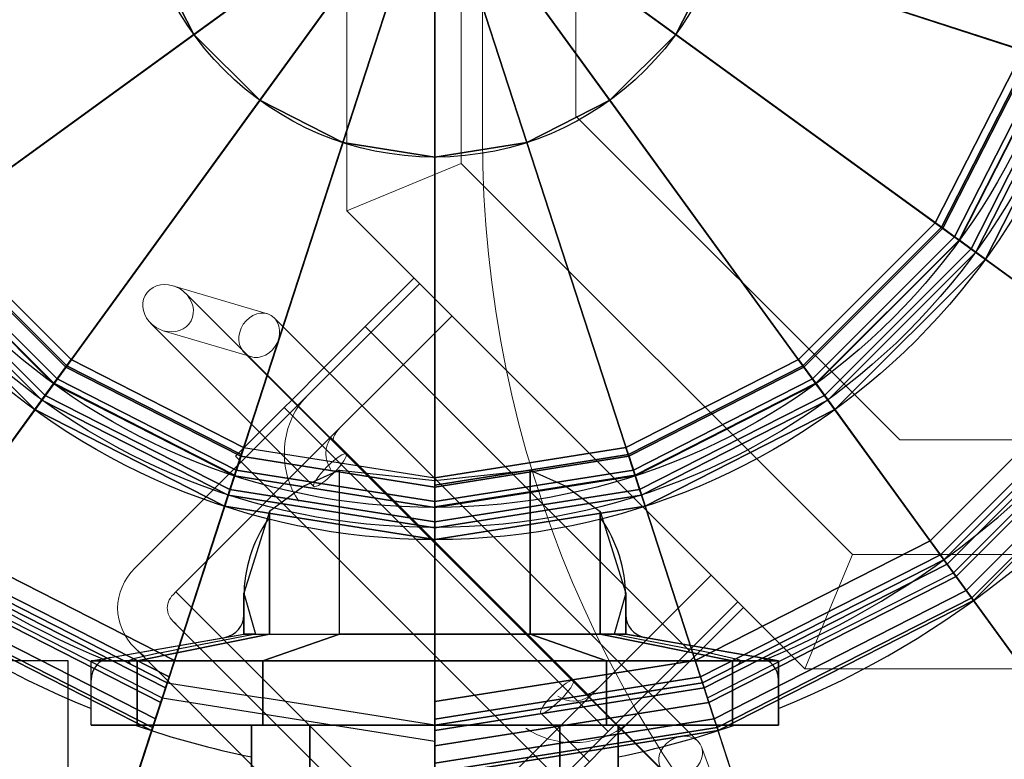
# Model space of a CAD drawing. Header units: millimetres. Extents: x -380244 to 257841, y -4400 to 11650.
# Tile 67 of 140: x 5560 to 5603, y 3853 to 3885. Entities that reach past the tile are written whole.
import ezdxf
from ezdxf import colors
from ezdxf.entities.mleader import LeaderData, LeaderLine
from ezdxf.math import Vec2, Vec3

# ---------------------------------------------------------------- set-up
doc = ezdxf.new("R2010")
doc.units = ezdxf.units.MM
for name, color, linetype in [('Equip2D', 250, 'Continuous'), ('Equip3D', 7, 'Continuous'), ('EquipAnnot', 5, 'Continuous'), ('Обмер', 6, 'Continuous'), ('Привязки Вент', 102, 'Continuous'), ('Привязки Электр', 1, 'Continuous'), ('Трапы', 54, 'Continuous')]:
    doc.layers.add(name, color=color, linetype=linetype)
doc.styles.add('GOST прямой', font='isocpeur.ttf', dxfattribs={"height": 2.5})
doc.styles.add('Выноски', font='isocpeur.ttf', dxfattribs={"height": 2.5})
doc.styles.add('Размеры', font='txt.shx', dxfattribs={"height": 2.5})
doc.dimstyles.new('Main', dxfattribs={"dimscale": 0, "dimtxt": 2.5, "dimasz": 1, "dimexe": 1.25, "dimexo": 0.625, "dimtad": 1, "dimdec": 1, "dimrnd": 0.5, "dimtxsty": 'Размеры', "dimblk": 'OBLIQUE', "dimcen": 2.5, "dimadec": 0, "dimazin": 0, "dimtfac": 1, "dimtdec": 1, "dimtmove": 1, "dimatfit": 2, "dimfxl": 1, "dimarcsym": 0})

# ---------------------------------------------------------------- blocks, each defined once
blk = doc.blocks.new('A$C63251f99')
at = {"color": 0, "linetype": 'Continuous', "lineweight": 0}
blk.add_line((550, -130), (150, -130), dxfattribs=at)
blk.add_arc((150, -180), 50, 90, 180, dxfattribs=at)
blk = doc.blocks.new('НСО1М-7_7Б')
at = {"layer": 'Equip2D'}
blk.add_blockref('A$C63251f99', (0, 0), dxfattribs=at)
at = {"layer": 'EquipAnnot', "style": 'GOST прямой', "flags": 1}
for tag, p in [('НАИМЕНОВАНИЕ', (0, 0)), ('РАЗМЕРЫ', (0, 0)), ('ОПИСАНИЕ', (0, -4.75)), ('ВЕС', (0, -4.75))]:
    blk.add_attdef(tag, p, '', height=2.5, dxfattribs=at)
at = {"layer": 'EquipAnnot', "style": 'GOST прямой'}
blk.add_attdef('НОМЕР', (339.657, -775.145), '', height=2.5, dxfattribs=at)
blk = doc.blocks.new('A$C65905cda')
at = {"color": 0, "linetype": 'Continuous', "lineweight": 0}
for p, q in [((520, -330), (520, -20)), ((515, -22.071), (515, -327.929)), ((510, -237.808), (510, -325.858)), ((510, -325.858), (495.858, -340)), ((515, -327.929), (497.929, -345)), ((520, -330), (515, -327.929)), ((500, -350), (520, -330)), ((519.192, -335.05), (517.071, -332.929)), ((521.233, -336.595), (517.319, -332.681)), ((523.397, -334.517), (528.014, -332.788)), ((527.526, -333.101), (520.512, -340.116)), ((523.683, -341.873), (515.905, -334.095)), ((518.026, -336.216), (515.905, -334.095)), ((504.671, -353.158), (523.156, -334.672)), ((519.192, -335.05), (505.05, -349.192)), ((519.192, -335.05), (520.985, -336.843)), ((506.187, -354.47), (524.471, -336.186)), ((520.985, -336.843), (522.399, -338.257)), ((522.648, -338.009), (521.233, -336.595)), ((529.361, -344.723), (522.648, -338.009)), ((508.586, -352.728), (522.728, -338.586)), ((522.399, -338.257), (522.728, -338.586)), ((522.728, -338.586), (524.849, -340.707)), ((521.186, -339.398), (509.894, -350.69)), ((524.047, -339.409), (521.926, -341.53)), ((495.858, -340), (322.808, -340)), ((524.849, -340.707), (510.707, -354.849)), ((527.947, -346.137), (523.683, -341.873)), ((497.929, -345), (22.071, -345)), ((500, -350), (497.929, -345)), ((504.591, -345.409), (512.369, -353.187)), ((506.713, -347.53), (504.591, -345.409)), ((516.633, -357.451), (527.947, -346.137)), ((505.05, -349.192), (502.929, -347.071)), ((510.955, -354.601), (503.177, -346.823)), ((517.924, -357.574), (528.07, -347.428)), ((519.092, -359.234), (529.73, -348.596)), ((506.843, -350.985), (505.05, -349.192)), ((20, -350), (500, -350)), ((510.612, -350.016), (503.596, -357.031)), ((508.257, -352.399), (506.843, -350.985)), ((512.026, -351.43), (509.657, -353.799)), ((508.586, -352.728), (508.257, -352.399)), ((510.707, -354.849), (508.586, -352.728)), ((512.369, -353.187), (516.633, -357.451)), ((503.267, -357.584), (504.491, -353.46)), ((509.657, -353.799), (504.9, -358.556)), ((505.229, -358.003), (506.315, -354.341)), ((506.315, -354.341), (506.367, -354.167)), ((515.219, -358.865), (510.955, -354.601)), ((516.633, -357.451), (516.756, -357.574)), ((515.219, -358.865), (515.588, -359.234))]:
    blk.add_line(p, q, dxfattribs=at)
for centre, major_axis, ratio, start_param, end_param in [((523.814, -335.429), (0.545, -0.847), 0.816831, -2.882181, 0.175256), ((523.814, -335.429), (0.545, -0.847), 0.816831, 3.316849, 3.401005), ((523.814, -335.429), (0.545, -0.847), 0.816831, 0.259412, 3.316849), ((520.49, -340.094), (0, -3.251), 0.838728, 0.872883, 2.26871), ((520.49, -340.094), (0, -1.084), 0.838728, 0.872883, 2.26871), ((511.319, -350.723), (-0.707, 0.707), 0.196116, -3.141128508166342, 3.142056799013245), ((517.34, -356.744), (0, -1.084), 0.838728, -0.697914, 0.872883), ((517.34, -356.744), (0, -3.251), 0.838728, 0.697914, 0.872883), ((517.34, -356.744), (0, -3.251), 0.838728, -0.697914, 0.697914)]:
    blk.add_ellipse(centre, major_axis=major_axis, ratio=ratio, start_param=start_param, end_param=end_param, dxfattribs=at)
at = {"color": 0, "linetype": 'Continuous', "lineweight": 0, "extrusion": (2.15276e-16, 2.83497e-31, -1)}
for major_axis, end_param in [((2.154, -2.154), -1.395827), ((0.718, -0.718), -1.021329)]:
    blk.add_ellipse((520.115, -339.719), major_axis=major_axis, ratio=0.984732, start_param=-1.570796, end_param=end_param, dxfattribs=at)
at = {"color": 0, "linetype": 'Continuous', "lineweight": 0, "extrusion": (1.07638e-16, -1.07638e-16, -1)}
blk.add_ellipse((521.219, -340.823), major_axis=(-0.707, 0.707), ratio=0.196116, start_param=-3.14159265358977, end_param=3.141592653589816, dxfattribs=at)
at = {"color": 0, "linetype": 'Continuous', "lineweight": 0, "extrusion": (2.15276e-16, 0, -1)}
blk.add_ellipse((510.215, -349.619), major_axis=(0.718, -0.718), ratio=0.984732, start_param=1.021329, end_param=1.570796, dxfattribs=at)
at = {"color": 0, "linetype": 'Continuous', "lineweight": 0, "extrusion": (2.39314e-16, 4.00097e-17, -1)}
blk.add_ellipse((510.59, -349.994), major_axis=(1.084, 0), ratio=0.838728, start_param=0.872883, end_param=2.26871, dxfattribs=at)
at = {"color": 0, "linetype": 'Continuous', "lineweight": 0, "extrusion": (2.15276e-16, 3.69779e-32, -1)}
blk.add_ellipse((510.215, -349.619), major_axis=(2.154, -2.154), ratio=0.984732, start_param=1.395827, end_param=1.570796, dxfattribs=at)
at = {"color": 0, "linetype": 'Continuous', "lineweight": 0, "extrusion": (1.92465e-16, -2.01266e-17, -1)}
blk.add_ellipse((510.59, -349.994), major_axis=(3.251, 0), ratio=0.838728, start_param=0.872883, end_param=2.26871, dxfattribs=at)
at = {"color": 0, "linetype": 'Continuous', "lineweight": 0, "extrusion": (1.89309e-16, -2.7345e-17, -1)}
for start_param, end_param in [(0.293817, 3.351254), (3.351254, 3.435409), (-2.847776, 0.209661), (0.209661, 0.293817)]:
    blk.add_ellipse((505.429, -353.814), major_axis=(0.867, -0.516), ratio=0.838605, start_param=start_param, end_param=end_param, dxfattribs=at)
at = {"color": 0, "linetype": 'Continuous', "lineweight": 0, "extrusion": (1.84084e-16, -3.00336e-17, -1)}
for start_param, end_param in [(-1.368927, 1.285689), (4.427282, 4.914259), (1.772666, 4.427282), (1.285689, 1.772666)]:
    blk.add_ellipse((504.248, -357.794), major_axis=(0.585, 0.983), ratio=0.865736, start_param=start_param, end_param=end_param, dxfattribs=at)
blk = doc.blocks.new('Жироуловитель')
at = {"layer": 'Equip2D'}
blk.add_blockref('A$C65905cda', (0, 0), dxfattribs=at)
at = {"layer": 'EquipAnnot', "style": 'GOST прямой', "flags": 1}
blk.add_attdef('НАИМЕНОВАНИЕ', (0, 0), '', height=125, dxfattribs=at)
at = {"layer": 'EquipAnnot', "style": 'GOST прямой'}
blk.add_attdef('НОМЕР', (111.529, -550.01), '', height=125, dxfattribs=at)
blk = doc.blocks.new('Bestmax XL')
at = {"layer": 'Equip2D'}
for p, q in [((-35, -64), (-35, -57)), ((-40.5, -64), (-35, -64)), ((-37.8, -65), (-37.8, -95)), ((-37.8, -65), (-35.839, -65)), ((-34.854, -65.826), (-33.97, -70.844)), ((-35, -66.544), (-35, -93.456)), ((-33.824, -71.67), (-33.824, -88.33)), ((-32.985, -71.67), (-32.19, -71.67)), ((-37.8, -72), (-43.5, -72)), ((-37.8, -88), (-43.5, -88)), ((-32.985, -88.33), (-32.19, -88.33)), ((-34.854, -94.174), (-33.97, -89.156)), ((-37.8, -95), (-35.839, -95))]:
    blk.add_line(p, q, dxfattribs=at)
for radius in [72.5, 29.7, 29.173, 28.3, 13]:
    blk.add_circle((0, -80), radius, dxfattribs=at)
for centre, radius, start, end in [((0, -80), 40, 22.0243, 157.9757), ((0, -80), 37.8, 22.4438, 157.5562), ((-35.839, -66), 1, 10, 90), ((0, -80), 40, 160.9089, 168.463), ((-32.985, -70.67), 1, 190, 270), ((-32.19, -77.598), 5.928, 55.0898, 90), ((-32.19, -82.402), 5.928, 270, 304.9102), ((0, -80), 40, 191.537, 199.0911), ((-32.985, -89.33), 1, 90, 170), ((-35.839, -94), 1, 270, 350), ((0, -80), 37.8, 202.4438, 337.5562), ((0, -80), 40, 202.0243, 337.9757)]:
    blk.add_arc(centre, radius, start, end, dxfattribs=at)
at = {"layer": 'Equip3D', "color": 5}
for points in [[(-8.468, -53.937, 798.486), (-4.017, -67.636, 800), (0, -67, 800), (0, -52.595, 798.486)], [(-16.108, -57.829, 798.486), (-7.641, -69.483, 800), (-4.017, -67.636, 800), (-8.468, -53.937, 798.486)], [(-21.843, -64.13, 766.5), (-24.028, -62.543, 766.5), (-17.457, -55.972, 766.5), (-15.87, -58.157, 766.5)], [(-24.028, -62.543, 766.5), (-23.615, -62.843, 795.724), (-17.157, -56.385, 795.724), (-17.457, -55.972, 766.5)], [(-23.615, -62.843, 795.724), (-23.404, -62.996, 796.38), (-17.004, -56.596, 796.38), (-17.157, -56.385, 795.724)], [(-23.404, -62.996, 796.38), (-22.895, -63.366, 796.7), (-16.634, -57.105, 796.7), (-17.004, -56.596, 796.38)], [(-22.895, -63.366, 796.7), (-22.895, -63.366, 797.492), (-16.634, -57.105, 797.492), (-16.634, -57.105, 796.7)], [(-22.895, -63.366, 797.492), (-22.687, -63.517, 798.161), (-16.483, -57.313, 798.161), (-16.634, -57.105, 797.492)], [(-22.687, -63.517, 798.161), (-22.171, -63.892, 798.486), (-16.108, -57.829, 798.486), (-16.483, -57.313, 798.161)], [(-22.171, -63.892, 798.486), (-10.517, -72.359, 800), (-7.641, -69.483, 800), (-16.108, -57.829, 798.486)], [(-28.246, -70.822, 766.5), (-27.761, -70.98, 795.724), (-23.615, -62.843, 795.724), (-24.028, -62.543, 766.5)], [(-25.679, -71.657, 766.5), (-28.246, -70.822, 766.5), (-24.028, -62.543, 766.5), (-21.843, -64.13, 766.5)], [(-27.761, -70.98, 795.724), (-27.513, -71.06, 796.38), (-23.404, -62.996, 796.38), (-23.615, -62.843, 795.724)], [(-27.513, -71.06, 796.38), (-26.915, -71.255, 796.7), (-22.895, -63.366, 796.7), (-23.404, -62.996, 796.38)], [(-26.915, -71.255, 796.7), (-26.915, -71.255, 797.492), (-22.895, -63.366, 797.492), (-22.895, -63.366, 796.7)], [(-26.915, -71.255, 797.492), (-26.671, -71.334, 798.161), (-22.687, -63.517, 798.161), (-22.895, -63.366, 797.492)], [(-26.671, -71.334, 798.161), (-26.063, -71.532, 798.486), (-22.171, -63.892, 798.486), (-22.687, -63.517, 798.161)], [(-26.063, -71.532, 798.486), (-12.364, -75.983, 800), (-10.517, -72.359, 800), (-22.171, -63.892, 798.486)], [(-37.8, -67.01, 742.5), (-37.8, -72, 743.11), (-37.8, -72, 750), (-37.8, -65, 750)], [(-37.8, -72, 750), (-37.8, -65, 750), (-37.8, -67.01, 757.5), (-37.8, -72, 756.89)], [(-35, -67.01, 757.5), (-37.8, -67.01, 757.5), (-37.8, -65, 750), (-35, -65, 750)], [(-33.824, -72.786, 754.165), (-35, -67.01, 757.5), (-35, -65, 750), (-33.824, -71.67, 750)], [(-37.8, -74.55, 740.56), (-37.8, -72.5, 737.01), (-37.8, -67.01, 742.5), (-37.8, -72, 743.11)], [(-37.8, -67.01, 757.5), (-37.8, -72, 756.89), (-37.8, -74.55, 759.44), (-37.8, -72.5, 762.99)], [(-35, -72.5, 762.99), (-37.8, -72.5, 762.99), (-37.8, -67.01, 757.5), (-35, -67.01, 757.5)], [(-33.824, -75.835, 757.214), (-35, -72.5, 762.99), (-35, -67.01, 757.5), (-33.824, -72.786, 754.165)], [(-7.641, -69.483, 800), (0, -80, 800), (0, -80, 800), (-4.017, -67.636, 800)], [(-10.517, -72.359, 800), (0, -80, 800), (0, -80, 800), (-7.641, -69.483, 800)], [(-29.7, -80, 766.5), (-29.19, -80, 795.724), (-27.761, -70.98, 795.724), (-28.246, -70.822, 766.5)], [(-27, -80, 766.5), (-29.7, -80, 766.5), (-28.246, -70.822, 766.5), (-25.679, -71.657, 766.5)], [(-29.19, -80, 795.724), (-28.929, -80, 796.38), (-27.513, -71.06, 796.38), (-27.761, -70.98, 795.724)], [(-28.929, -80, 796.38), (-28.3, -80, 796.7), (-26.915, -71.255, 796.7), (-27.513, -71.06, 796.38)], [(-28.3, -80, 796.7), (-28.3, -80, 797.492), (-26.915, -71.255, 797.492), (-26.915, -71.255, 796.7)], [(-28.3, -80, 797.492), (-28.043, -80, 798.161), (-26.671, -71.334, 798.161), (-26.915, -71.255, 797.492)], [(-32.038, -71.67, 750), (-33.824, -71.67, 750), (-33.824, -72.786, 754.165), (-28.478, -72.786, 754.165)], [(-33.824, -71.67, 750), (-32.038, -71.67, 750), (-33.824, -72.179, 748.1)], [(-28.043, -80, 798.161), (-27.405, -80, 798.486), (-26.063, -71.532, 798.486), (-26.671, -71.334, 798.161)], [(-27.405, -80, 798.486), (-13, -80, 800), (-12.364, -75.983, 800), (-26.063, -71.532, 798.486)], [(-35, -80, 765), (-37.8, -80, 765), (-37.8, -72.5, 762.99), (-35, -72.5, 762.99)], [(-37.8, -80, 735), (-37.8, -80, 739.1), (-37.8, -74.55, 740.56), (-37.8, -72.5, 737.01)], [(-36.612, -72.5, 737.01), (-37.8, -72.5, 737.01), (-37.8, -80, 735)], [(-37.8, -74.55, 759.44), (-37.8, -72.5, 762.99), (-37.8, -80, 765), (-37.8, -80, 760.9)], [(-33.824, -80, 758.33), (-35, -80, 765), (-35, -72.5, 762.99), (-33.824, -75.835, 757.214)], [(-12.364, -75.983, 800), (0, -80, 800), (0, -80, 800), (-10.517, -72.359, 800)], [(-27.124, -80, 758.33), (-33.824, -80, 758.33), (-33.824, -75.835, 757.214), (-26.671, -75.835, 757.212)], [(-13, -80, 800), (0, -80, 800), (0, -80, 800), (-12.364, -75.983, 800)], [(-36.612, -87.5, 737.01), (-37.8, -87.5, 737.01), (-37.8, -80, 735)], [(-37.8, -85.45, 740.56), (-37.8, -87.5, 737.01), (-37.8, -80, 735), (-37.8, -80, 739.1)], [(-35, -87.5, 762.99), (-37.8, -87.5, 762.99), (-37.8, -80, 765), (-35, -80, 765)], [(-37.8, -80, 765), (-37.8, -80, 760.9), (-37.8, -85.45, 759.44), (-37.8, -87.5, 762.99)], [(-33.824, -84.165, 757.214), (-35, -87.5, 762.99), (-35, -80, 765), (-33.824, -80, 758.33)], [(-26.671, -84.165, 757.212), (-33.824, -84.165, 757.214), (-33.824, -80, 758.33), (-27.124, -80, 758.33)], [(-28.246, -89.178, 766.5), (-27.761, -89.02, 795.724), (-29.19, -80, 795.724), (-29.7, -80, 766.5)], [(-25.679, -88.343, 766.5), (-28.246, -89.178, 766.5), (-29.7, -80, 766.5), (-27, -80, 766.5)], [(-27.761, -89.02, 795.724), (-27.513, -88.94, 796.38), (-28.929, -80, 796.38), (-29.19, -80, 795.724)], [(-27.513, -88.94, 796.38), (-26.915, -88.745, 796.7), (-28.3, -80, 796.7), (-28.929, -80, 796.38)], [(-26.915, -88.745, 796.7), (-26.915, -88.745, 797.492), (-28.3, -80, 797.492), (-28.3, -80, 796.7)], [(-26.915, -88.745, 797.492), (-26.671, -88.666, 798.161), (-28.043, -80, 798.161), (-28.3, -80, 797.492)], [(-26.671, -88.666, 798.161), (-26.063, -88.468, 798.486), (-27.405, -80, 798.486), (-28.043, -80, 798.161)], [(-26.063, -88.468, 798.486), (-12.364, -84.017, 800), (-13, -80, 800), (-27.405, -80, 798.486)], [(-12.364, -84.017, 800), (0, -80, 800), (0, -80, 800), (-13, -80, 800)], [(-10.517, -87.641, 800), (0, -80, 800), (0, -80, 800), (-12.364, -84.017, 800)], [(-7.641, -90.517, 800), (0, -80, 800), (0, -80, 800), (-10.517, -87.641, 800)], [(-4.017, -92.364, 800), (0, -80, 800), (0, -80, 800), (-7.641, -90.517, 800)], [(-33.824, -87.214, 754.165), (-35, -92.99, 757.5), (-35, -87.5, 762.99), (-33.824, -84.165, 757.214)], [(-22.171, -96.108, 798.486), (-10.517, -87.641, 800), (-12.364, -84.017, 800), (-26.063, -88.468, 798.486)], [(-37.8, -92.99, 742.5), (-37.8, -88, 743.11), (-37.8, -85.45, 740.56), (-37.8, -87.5, 737.01)], [(-37.8, -85.45, 759.44), (-37.8, -87.5, 762.99), (-37.8, -92.99, 757.5), (-37.8, -88, 756.89)], [(-33.824, -88.33, 750), (-35, -95, 750), (-35, -92.99, 757.5), (-33.824, -87.214, 754.165)], [(-32.038, -88.33, 750), (-33.824, -88.33, 750), (-33.824, -87.214, 754.165), (-28.478, -87.214, 754.165)], [(-35, -92.99, 757.5), (-37.8, -92.99, 757.5), (-37.8, -87.5, 762.99), (-35, -87.5, 762.99)], [(-16.108, -102.171, 798.486), (-7.641, -90.517, 800), (-10.517, -87.641, 800), (-22.171, -96.108, 798.486)], [(-37.8, -88, 750), (-37.8, -95, 750), (-37.8, -92.99, 742.5), (-37.8, -88, 743.11)], [(-37.8, -92.99, 757.5), (-37.8, -88, 756.89), (-37.8, -88, 750), (-37.8, -95, 750)], [(-33.824, -88.33, 750), (-32.038, -88.33, 750), (-33.824, -87.821, 748.1)], [(-21.843, -95.87, 766.5), (-24.028, -97.457, 766.5), (-28.246, -89.178, 766.5), (-25.679, -88.343, 766.5)], [(-22.687, -96.483, 798.161), (-22.171, -96.108, 798.486), (-26.063, -88.468, 798.486), (-26.671, -88.666, 798.161)], [(-23.615, -97.157, 795.724), (-23.404, -97.004, 796.38), (-27.513, -88.94, 796.38), (-27.761, -89.02, 795.724)], [(-23.404, -97.004, 796.38), (-22.895, -96.634, 796.7), (-26.915, -88.745, 796.7), (-27.513, -88.94, 796.38)], [(-22.895, -96.634, 797.492), (-22.687, -96.483, 798.161), (-26.671, -88.666, 798.161), (-26.915, -88.745, 797.492)], [(-22.895, -96.634, 796.7), (-22.895, -96.634, 797.492), (-26.915, -88.745, 797.492), (-26.915, -88.745, 796.7)], [(-24.028, -97.457, 766.5), (-23.615, -97.157, 795.724), (-27.761, -89.02, 795.724), (-28.246, -89.178, 766.5)], [(-8.468, -106.063, 798.486), (-4.017, -92.364, 800), (-7.641, -90.517, 800), (-16.108, -102.171, 798.486)], [(0, -107.405, 798.486), (0, -93, 800), (-4.017, -92.364, 800), (-8.468, -106.063, 798.486)], [(-35, -95, 750), (-37.8, -95, 750), (-37.8, -92.99, 757.5), (-35, -92.99, 757.5)], [(-15.87, -101.843, 766.5), (-17.457, -104.028, 766.5), (-24.028, -97.457, 766.5), (-21.843, -95.87, 766.5)], [(-16.483, -102.687, 798.161), (-16.108, -102.171, 798.486), (-22.171, -96.108, 798.486), (-22.687, -96.483, 798.161)], [(-17.004, -103.404, 796.38), (-16.634, -102.895, 796.7), (-22.895, -96.634, 796.7), (-23.404, -97.004, 796.38)], [(-16.634, -102.895, 797.492), (-16.483, -102.687, 798.161), (-22.687, -96.483, 798.161), (-22.895, -96.634, 797.492)], [(-16.634, -102.895, 796.7), (-16.634, -102.895, 797.492), (-22.895, -96.634, 797.492), (-22.895, -96.634, 796.7)], [(-17.157, -103.615, 795.724), (-17.004, -103.404, 796.38), (-23.404, -97.004, 796.38), (-23.615, -97.157, 795.724)], [(-17.457, -104.028, 766.5), (-17.157, -103.615, 795.724), (-23.615, -97.157, 795.724), (-24.028, -97.457, 766.5)], [(-8.343, -105.679, 766.5), (-9.178, -108.246, 766.5), (-17.457, -104.028, 766.5), (-15.87, -101.843, 766.5)], [(-8.666, -106.671, 798.161), (-8.468, -106.063, 798.486), (-16.108, -102.171, 798.486), (-16.483, -102.687, 798.161)], [(-8.745, -106.915, 797.492), (-8.666, -106.671, 798.161), (-16.483, -102.687, 798.161), (-16.634, -102.895, 797.492)], [(-8.94, -107.513, 796.38), (-8.745, -106.915, 796.7), (-16.634, -102.895, 796.7), (-17.004, -103.404, 796.38)], [(-8.745, -106.915, 796.7), (-8.745, -106.915, 797.492), (-16.634, -102.895, 797.492), (-16.634, -102.895, 796.7)], [(-9.02, -107.761, 795.724), (-8.94, -107.513, 796.38), (-17.004, -103.404, 796.38), (-17.157, -103.615, 795.724)], [(-9.178, -108.246, 766.5), (-9.02, -107.761, 795.724), (-17.157, -103.615, 795.724), (-17.457, -104.028, 766.5)]]:
    blk.add_3dface(points, dxfattribs=at)
for points, invisible_edges in [([(-35, -66.624, 743.939), (-37.8, -66.624, 743.939), (-37.8, -65, 750), (-35, -65, 750)], 1), ([(-35, -65, 750), (-34.335, -68.77, 750), (-34.483, -68.796, 746.767), (-35, -66.146, 745.724)], 6), ([(-34.931, -66.499, 745.863), (-35, -66.146, 745.724), (-35, -66.624, 743.939), (-34.911, -66.856, 744.948)], 9), ([(-34.657, -67.907, 746.418), (-34.652, -67.996, 746.189), (-34.911, -66.856, 744.948), (-34.931, -66.499, 745.863)], 13), ([(-37.8, -66.624, 743.939), (-35.144, -66.624, 743.939), (-35.144, -66.737, 743.517), (-37.8, -66.737, 743.517)], 7), ([(-37.8, -66.737, 743.517), (-35.144, -66.737, 743.517), (-35.283, -67.01, 742.5), (-37.8, -67.01, 742.5)], 1), ([(-35.283, -67.01, 742.5), (-37.8, -67.01, 742.5), (-37.8, -68.319, 741.19), (-35.95, -68.319, 741.19)], 4), ([(-35.144, -66.624, 743.939), (-35.144, -66.737, 743.517), (-35, -66.624, 743.939)], 9), ([(-36.612, -72.5, 737.01), (-37.8, -72.5, 737.01), (-37.8, -68.319, 741.19), (-35.95, -68.319, 741.19)], 4), ([(-34.652, -67.996, 746.189), (-34.483, -68.796, 746.767), (-34.657, -67.907, 746.418)], 14), ([(-34.335, -68.77, 750), (-33.824, -71.67, 750), (-33.824, -72.179, 748.1), (-34.483, -68.796, 746.767)], 8), ([(-28.478, -72.786, 754.165), (-33.824, -72.786, 754.165), (-33.824, -74.283, 755.661), (-27.373, -74.283, 755.661)], 4), ([(-27.373, -74.283, 755.661), (-33.824, -74.283, 755.661), (-33.824, -75.835, 757.214), (-26.671, -75.835, 757.212)], 1), ([(-27.373, -85.717, 755.661), (-33.824, -85.717, 755.661), (-33.824, -84.165, 757.214), (-26.671, -84.165, 757.212)], 1), ([(-28.478, -87.214, 754.165), (-33.824, -87.214, 754.165), (-33.824, -85.717, 755.661), (-27.373, -85.717, 755.661)], 4), ([(-36.612, -87.5, 737.01), (-37.8, -87.5, 737.01), (-37.8, -91.681, 741.19), (-35.95, -91.681, 741.19)], 4), ([(-34.335, -91.23, 750), (-33.824, -88.33, 750), (-33.824, -87.821, 748.1), (-34.483, -91.204, 746.767)], 8), ([(-34.335, -91.23, 750), (-33.824, -88.33, 750), (-33.824, -87.821, 748.1), (-34.483, -91.204, 746.767)], 8), ([(-35, -95, 750), (-34.335, -91.23, 750), (-34.483, -91.204, 746.767), (-35, -93.854, 745.724)], 6), ([(-35, -95, 750), (-34.335, -91.23, 750), (-34.483, -91.204, 746.767), (-35, -93.854, 745.724)], 6), ([(-34.652, -92.004, 746.189), (-34.483, -91.204, 746.767), (-34.657, -92.093, 746.418)], 14), ([(-35.283, -92.99, 742.5), (-37.8, -92.99, 742.5), (-37.8, -91.681, 741.19), (-35.95, -91.681, 741.19)], 4), ([(-34.657, -92.093, 746.418), (-34.652, -92.004, 746.189), (-34.911, -93.144, 744.948), (-34.931, -93.501, 745.863)], 13), ([(-37.8, -93.263, 743.517), (-35.144, -93.263, 743.517), (-35.283, -92.99, 742.5), (-37.8, -92.99, 742.5)], 5), ([(-34.931, -93.501, 745.863), (-35, -93.854, 745.724), (-35, -93.376, 743.939), (-34.911, -93.144, 744.948)], 9), ([(-37.8, -93.376, 743.939), (-35.144, -93.376, 743.939), (-35.144, -93.263, 743.517), (-37.8, -93.263, 743.517)], 7), ([(-35, -93.376, 743.939), (-37.8, -93.376, 743.939), (-37.8, -95, 750), (-35, -95, 750)], 1), ([(-35.144, -93.376, 743.939), (-35.144, -93.263, 743.517), (-35, -93.376, 743.939)], 9)]:
    blk.add_3dface(points, dxfattribs=dict(at, invisible_edges=invisible_edges))
at = {"layer": 'EquipAnnot', "style": 'GOST прямой', "flags": 1}
for tag, p, height in [('НАИМЕНОВАНИЕ', (-139.236, -195.288), 250), ('ОПИСАНИЕ', (-139.236, -432.788), 125), ('РАЗМЕРЫ', (-139.236, -670.288), 125), ('ВЕС', (-139.236, -907.788), 125)]:
    blk.add_attdef(tag, p, '', height=height, dxfattribs=at)
at = {"layer": 'EquipAnnot', "style": 'GOST прямой'}
blk.add_attdef('НОМЕР', (-54.99, -341.87), '', height=125, dxfattribs=at)
at = {"layer": 'Equip3D', "color": 7}
mesh = blk.add_polymesh((20, 11), dxfattribs=dict(at, m_close=True))
for k, corner in enumerate([(-38.5, -80, 705), (-59.569, -80, 683.931), (-62.689, -80, 679.89), (-64.684, -80, 675.19), (-65.424, -80, 670.138), (-71, -80, 350.673), (-72.5, -80, 340), (-72.5, -80, 334.6), (-71, -80, 323.927), (-71, -80, 300), (0, -80, 300), (-36.616, -68.103, 705), (-56.653, -61.592, 683.931), (-59.621, -60.628, 679.89), (-61.518, -60.012, 675.19), (-62.222, -59.783, 670.138), (-67.525, -58.06, 350.673), (-68.952, -57.596, 340), (-68.952, -57.596, 334.6), (-67.525, -58.06, 323.927), (-67.525, -58.06, 300), (0, -80, 300), (-31.147, -57.37, 705), (-48.192, -44.986, 683.931), (-50.716, -43.152, 679.89), (-52.33, -41.98, 675.19), (-52.929, -41.545, 670.138), (-57.44, -38.267, 350.673), (-58.654, -37.386, 340), (-58.654, -37.386, 334.6), (-57.44, -38.267, 323.927), (-57.44, -38.267, 300), (0, -80, 300), (-22.63, -48.853, 705), (-35.014, -31.808, 683.931), (-36.848, -29.284, 679.89), (-38.02, -27.67, 675.19), (-38.455, -27.071, 670.138), (-41.733, -22.56, 350.673), (-42.614, -21.346, 340), (-42.614, -21.346, 334.6), (-41.733, -22.56, 323.927), (-41.733, -22.56, 300), (0, -80, 300), (-11.897, -43.384, 705), (-18.408, -23.347, 683.931), (-19.372, -20.379, 679.89), (-19.988, -18.482, 675.19), (-20.217, -17.778, 670.138), (-21.94, -12.475, 350.673), (-22.404, -11.048, 340), (-22.404, -11.048, 334.6), (-21.94, -12.475, 323.927), (-21.94, -12.475, 300), (0, -80, 300), (0, -41.5, 705), (0, -20.431, 683.931), (0, -17.311, 679.89), (0, -15.316, 675.19), (0, -14.576, 670.138), (0, -9, 350.673), (0, -7.5, 340), (0, -7.5, 334.6), (0, -9, 323.927), (0, -9, 300), (0, -80, 300), (11.897, -43.384, 705), (18.408, -23.347, 683.931), (19.372, -20.379, 679.89), (19.988, -18.482, 675.19), (20.217, -17.778, 670.138), (21.94, -12.475, 350.673), (22.404, -11.048, 340), (22.404, -11.048, 334.6), (21.94, -12.475, 323.927), (21.94, -12.475, 300), (0, -80, 300), (22.63, -48.853, 705), (35.014, -31.808, 683.931), (36.848, -29.284, 679.89), (38.02, -27.67, 675.19), (38.455, -27.071, 670.138), (41.733, -22.56, 350.673), (42.614, -21.346, 340), (42.614, -21.346, 334.6), (41.733, -22.56, 323.927), (41.733, -22.56, 300), (0, -80, 300), (31.147, -57.37, 705), (48.192, -44.986, 683.931), (50.716, -43.152, 679.89), (52.33, -41.98, 675.19), (52.929, -41.545, 670.138), (57.44, -38.267, 350.673), (58.654, -37.386, 340), (58.654, -37.386, 334.6), (57.44, -38.267, 323.927), (57.44, -38.267, 300), (0, -80, 300), (36.616, -68.103, 705), (56.653, -61.592, 683.931), (59.621, -60.628, 679.89), (61.518, -60.012, 675.19), (62.222, -59.783, 670.138), (67.525, -58.06, 350.673), (68.952, -57.596, 340), (68.952, -57.596, 334.6), (67.525, -58.06, 323.927), (67.525, -58.06, 300), (0, -80, 300), (38.5, -80, 705), (59.569, -80, 683.931), (62.689, -80, 679.89), (64.684, -80, 675.19), (65.424, -80, 670.138), (71, -80, 350.673), (72.5, -80, 340), (72.5, -80, 334.6), (71, -80, 323.927), (71, -80, 300), (0, -80, 300), (36.616, -91.897, 705), (56.653, -98.408, 683.931), (59.621, -99.372, 679.89), (61.518, -99.988, 675.19), (62.222, -100.217, 670.138), (67.525, -101.94, 350.673), (68.952, -102.404, 340), (68.952, -102.404, 334.6), (67.525, -101.94, 323.927), (67.525, -101.94, 300), (0, -80, 300), (31.147, -102.63, 705), (48.192, -115.014, 683.931), (50.716, -116.848, 679.89), (52.33, -118.02, 675.19), (52.929, -118.455, 670.138), (57.44, -121.733, 350.673), (58.654, -122.614, 340), (58.654, -122.614, 334.6), (57.44, -121.733, 323.927), (57.44, -121.733, 300), (0, -80, 300), (22.63, -111.147, 705), (35.014, -128.192, 683.931), (36.848, -130.716, 679.89), (38.02, -132.33, 675.19), (38.455, -132.929, 670.138), (41.733, -137.44, 350.673), (42.614, -138.654, 340), (42.614, -138.654, 334.6), (41.733, -137.44, 323.927), (41.733, -137.44, 300), (0, -80, 300), (11.897, -116.616, 705), (18.408, -136.653, 683.931), (19.372, -139.621, 679.89), (19.988, -141.518, 675.19), (20.217, -142.222, 670.138), (21.94, -147.525, 350.673), (22.404, -148.952, 340), (22.404, -148.952, 334.6), (21.94, -147.525, 323.927), (21.94, -147.525, 300), (0, -80, 300), (0, -118.5, 705), (0, -139.569, 683.931), (0, -142.689, 679.89), (0, -144.684, 675.19), (0, -145.424, 670.138), (0, -151, 350.673), (0, -152.5, 340), (0, -152.5, 334.6), (0, -151, 323.927), (0, -151, 300), (0, -80, 300), (-11.897, -116.616, 705), (-18.408, -136.653, 683.931), (-19.372, -139.621, 679.89), (-19.988, -141.518, 675.19), (-20.217, -142.222, 670.138), (-21.94, -147.525, 350.673), (-22.404, -148.952, 340), (-22.404, -148.952, 334.6), (-21.94, -147.525, 323.927), (-21.94, -147.525, 300), (0, -80, 300), (-22.63, -111.147, 705), (-35.014, -128.192, 683.931), (-36.848, -130.716, 679.89), (-38.02, -132.33, 675.19), (-38.455, -132.929, 670.138), (-41.733, -137.44, 350.673), (-42.614, -138.654, 340), (-42.614, -138.654, 334.6), (-41.733, -137.44, 323.927), (-41.733, -137.44, 300), (0, -80, 300), (-31.147, -102.63, 705), (-48.192, -115.014, 683.931), (-50.716, -116.848, 679.89), (-52.33, -118.02, 675.19), (-52.929, -118.455, 670.138), (-57.44, -121.733, 350.673), (-58.654, -122.614, 340), (-58.654, -122.614, 334.6), (-57.44, -121.733, 323.927), (-57.44, -121.733, 300), (0, -80, 300), (-36.616, -91.897, 705), (-56.653, -98.408, 683.931), (-59.621, -99.372, 679.89), (-61.518, -99.988, 675.19), (-62.222, -100.217, 670.138), (-67.525, -101.94, 350.673), (-68.952, -102.404, 340), (-68.952, -102.404, 334.6), (-67.525, -101.94, 323.927), (-67.525, -101.94, 300), (0, -80, 300)]):
    mesh.set_mesh_vertex(divmod(k, 11), corner)
at = {"layer": 'Equip3D', "color": 5}
mesh = blk.add_polymesh((20, 14), dxfattribs=dict(at, m_close=True))
for k, corner in enumerate([(-27, -80, 766.5), (-27, -80, 759), (-27.331, -80, 757.212), (-28.278, -80, 755.661), (-36.777, -80, 746.189), (-37.536, -80, 744.948), (-37.8, -80, 743.517), (-37.8, -80, 728.664), (-38.031, -80, 727.161), (-38.704, -80, 725.796), (-39.457, -80, 724.721), (-39.861, -80, 723.902), (-40, -80, 723), (-40, -80, 705), (-25.679, -88.343, 766.5), (-25.679, -88.343, 759), (-25.993, -88.446, 757.212), (-26.894, -88.739, 755.661), (-34.977, -91.365, 746.189), (-35.698, -91.599, 744.948), (-35.95, -91.681, 743.517), (-35.95, -91.681, 728.664), (-36.17, -91.752, 727.161), (-36.81, -91.96, 725.796), (-37.526, -92.193, 724.721), (-37.91, -92.318, 723.902), (-38.042, -92.361, 723), (-38.042, -92.361, 705), (-21.843, -95.87, 766.5), (-21.843, -95.87, 759), (-22.111, -96.064, 757.212), (-22.878, -96.622, 755.661), (-29.753, -101.617, 746.189), (-30.367, -102.063, 744.948), (-30.581, -102.218, 743.517), (-30.581, -102.218, 728.664), (-30.768, -102.354, 727.161), (-31.312, -102.75, 725.796), (-31.922, -103.193, 724.721), (-32.248, -103.43, 723.902), (-32.361, -103.511, 723), (-32.361, -103.511, 705), (-15.87, -101.843, 766.5), (-15.87, -101.843, 759), (-16.064, -102.111, 757.212), (-16.622, -102.878, 755.661), (-21.617, -109.753, 746.189), (-22.063, -110.367, 744.948), (-22.218, -110.581, 743.517), (-22.218, -110.581, 728.664), (-22.354, -110.768, 727.161), (-22.75, -111.312, 725.796), (-23.193, -111.922, 724.721), (-23.43, -112.248, 723.902), (-23.511, -112.361, 723), (-23.511, -112.361, 705), (-8.343, -105.679, 766.5), (-8.343, -105.679, 759), (-8.446, -105.993, 757.212), (-8.739, -106.894, 755.661), (-11.365, -114.977, 746.189), (-11.599, -115.698, 744.948), (-11.681, -115.95, 743.517), (-11.681, -115.95, 728.664), (-11.752, -116.17, 727.161), (-11.96, -116.81, 725.796), (-12.193, -117.526, 724.721), (-12.318, -117.91, 723.902), (-12.361, -118.042, 723), (-12.361, -118.042, 705), (0, -107, 766.5), (0, -107, 759), (0, -107.331, 757.212), (0, -108.278, 755.661), (0, -116.777, 746.189), (0, -117.536, 744.948), (0, -117.8, 743.517), (0, -117.8, 728.664), (0, -118.031, 727.161), (0, -118.704, 725.796), (0, -119.457, 724.721), (0, -119.861, 723.902), (0, -120, 723), (0, -120, 705), (8.343, -105.679, 766.5), (8.343, -105.679, 759), (8.446, -105.993, 757.212), (8.739, -106.894, 755.661), (11.365, -114.977, 746.189), (11.599, -115.698, 744.948), (11.681, -115.95, 743.517), (11.681, -115.95, 728.664), (11.752, -116.17, 727.161), (11.96, -116.81, 725.796), (12.193, -117.526, 724.721), (12.318, -117.91, 723.902), (12.361, -118.042, 723), (12.361, -118.042, 705), (15.87, -101.843, 766.5), (15.87, -101.843, 759), (16.064, -102.111, 757.212), (16.622, -102.878, 755.661), (21.617, -109.753, 746.189), (22.063, -110.367, 744.948), (22.218, -110.581, 743.517), (22.218, -110.581, 728.664), (22.354, -110.768, 727.161), (22.75, -111.312, 725.796), (23.193, -111.922, 724.721), (23.43, -112.248, 723.902), (23.511, -112.361, 723), (23.511, -112.361, 705), (21.843, -95.87, 766.5), (21.843, -95.87, 759), (22.111, -96.064, 757.212), (22.878, -96.622, 755.661), (29.753, -101.617, 746.189), (30.367, -102.063, 744.948), (30.581, -102.218, 743.517), (30.581, -102.218, 728.664), (30.768, -102.354, 727.161), (31.312, -102.75, 725.796), (31.922, -103.193, 724.721), (32.248, -103.43, 723.902), (32.361, -103.511, 723), (32.361, -103.511, 705), (25.679, -88.343, 766.5), (25.679, -88.343, 759), (25.993, -88.446, 757.212), (26.894, -88.739, 755.661), (34.977, -91.365, 746.189), (35.698, -91.599, 744.948), (35.95, -91.681, 743.517), (35.95, -91.681, 728.664), (36.17, -91.752, 727.161), (36.81, -91.96, 725.796), (37.526, -92.193, 724.721), (37.91, -92.318, 723.902), (38.042, -92.361, 723), (38.042, -92.361, 705), (27, -80, 766.5), (27, -80, 759), (27.331, -80, 757.212), (28.278, -80, 755.661), (36.777, -80, 746.189), (37.536, -80, 744.948), (37.8, -80, 743.517), (37.8, -80, 728.664), (38.031, -80, 727.161), (38.704, -80, 725.796), (39.457, -80, 724.721), (39.861, -80, 723.902), (40, -80, 723), (40, -80, 705), (25.679, -71.657, 766.5), (25.679, -71.657, 759), (25.993, -71.554, 757.212), (26.894, -71.261, 755.661), (34.977, -68.635, 746.189), (35.698, -68.401, 744.948), (35.95, -68.319, 743.517), (35.95, -68.319, 728.664), (36.17, -68.248, 727.161), (36.81, -68.04, 725.796), (37.526, -67.807, 724.721), (37.91, -67.682, 723.902), (38.042, -67.639, 723), (38.042, -67.639, 705), (21.843, -64.13, 766.5), (21.843, -64.13, 759), (22.111, -63.936, 757.212), (22.878, -63.378, 755.661), (29.753, -58.383, 746.189), (30.367, -57.937, 744.948), (30.581, -57.782, 743.517), (30.581, -57.782, 728.664), (30.768, -57.646, 727.161), (31.312, -57.25, 725.796), (31.922, -56.807, 724.721), (32.248, -56.57, 723.902), (32.361, -56.489, 723), (32.361, -56.489, 705), (15.87, -58.157, 766.5), (15.87, -58.157, 759), (16.064, -57.889, 757.212), (16.622, -57.122, 755.661), (21.617, -50.247, 746.189), (22.063, -49.633, 744.948), (22.218, -49.419, 743.517), (22.218, -49.419, 728.664), (22.354, -49.232, 727.161), (22.75, -48.688, 725.796), (23.193, -48.078, 724.721), (23.43, -47.752, 723.902), (23.511, -47.639, 723), (23.511, -47.639, 705), (8.343, -54.321, 766.5), (8.343, -54.321, 759), (8.446, -54.007, 757.212), (8.739, -53.106, 755.661), (11.365, -45.023, 746.189), (11.599, -44.302, 744.948), (11.681, -44.05, 743.517), (11.681, -44.05, 728.664), (11.752, -43.83, 727.161), (11.96, -43.19, 725.796), (12.193, -42.474, 724.721), (12.318, -42.09, 723.902), (12.361, -41.958, 723), (12.361, -41.958, 705), (0, -53, 766.5), (0, -53, 759), (0, -52.669, 757.212), (0, -51.722, 755.661), (0, -43.223, 746.189), (0, -42.464, 744.948), (0, -42.2, 743.517), (0, -42.2, 728.664), (0, -41.969, 727.161), (0, -41.296, 725.796), (0, -40.543, 724.721), (0, -40.139, 723.902), (0, -40, 723), (0, -40, 705), (-8.343, -54.321, 766.5), (-8.343, -54.321, 759), (-8.446, -54.007, 757.212), (-8.739, -53.106, 755.661), (-11.365, -45.023, 746.189), (-11.599, -44.302, 744.948), (-11.681, -44.05, 743.517), (-11.681, -44.05, 728.664), (-11.752, -43.83, 727.161), (-11.96, -43.19, 725.796), (-12.193, -42.474, 724.721), (-12.318, -42.09, 723.902), (-12.361, -41.958, 723), (-12.361, -41.958, 705), (-15.87, -58.157, 766.5), (-15.87, -58.157, 759), (-16.064, -57.889, 757.212), (-16.622, -57.122, 755.661), (-21.617, -50.247, 746.189), (-22.063, -49.633, 744.948), (-22.218, -49.419, 743.517), (-22.218, -49.419, 728.664), (-22.354, -49.232, 727.161), (-22.75, -48.688, 725.796), (-23.193, -48.078, 724.721), (-23.43, -47.752, 723.902), (-23.511, -47.639, 723), (-23.511, -47.639, 705), (-21.843, -64.13, 766.5), (-21.843, -64.13, 759), (-22.111, -63.936, 757.212), (-22.878, -63.378, 755.661), (-29.753, -58.383, 746.189), (-30.367, -57.937, 744.948), (-30.581, -57.782, 743.517), (-30.581, -57.782, 728.664), (-30.768, -57.646, 727.161), (-31.312, -57.25, 725.796), (-31.922, -56.807, 724.721), (-32.248, -56.57, 723.902), (-32.361, -56.489, 723), (-32.361, -56.489, 705), (-25.679, -71.657, 766.5), (-25.679, -71.657, 759), (-25.993, -71.554, 757.212), (-26.894, -71.261, 755.661), (-34.977, -68.635, 746.189), (-35.698, -68.401, 744.948), (-35.95, -68.319, 743.517), (-35.95, -68.319, 728.664), (-36.17, -68.248, 727.161), (-36.81, -68.04, 725.796), (-37.526, -67.807, 724.721), (-37.91, -67.682, 723.902), (-38.042, -67.639, 723), (-38.042, -67.639, 705)]):
    mesh.set_mesh_vertex(divmod(k, 14), corner)
mesh = blk.add_polymesh((2, 10), dxfattribs=dict(at, n_close=True))
for k, corner in enumerate([(-37.8, -85.45, 759.44), (-37.8, -80, 760.9), (-37.8, -74.55, 759.44), (-37.8, -72, 756.89), (-37.8, -72, 743.11), (-37.8, -74.55, 740.56), (-37.8, -80, 739.1), (-37.8, -85.45, 740.56), (-37.8, -88, 743.11), (-37.8, -88, 756.89), (-43.5, -85.45, 759.44), (-43.5, -80, 760.9), (-43.5, -74.55, 759.44), (-43.5, -72, 756.89), (-43.5, -72, 743.11), (-43.5, -74.55, 740.56), (-43.5, -80, 739.1), (-43.5, -85.45, 740.56), (-43.5, -88, 743.11), (-43.5, -88, 756.89)]):
    mesh.set_mesh_vertex(divmod(k, 10), corner)
blk = doc.blocks.new('_Oblique')
at = {"color": 0, "linetype": 'ByBlock', "lineweight": -2}
blk.add_line((-0.5, -0.5), (0.5, 0.5), dxfattribs=at)
blk = doc.blocks.new('*D385')
at = {"layer": 'Defpoints', "color": 0, "transparency": 16777216}
for p in [(5450, 3680), (5450, 3680), (6512, 3680)]:
    blk.add_point(p, dxfattribs=at)
at = {"layer": 'Трапы', "color": 0, "lineweight": -2, "transparency": 16777216}
for p, q in [((5450, 3711.25), (5450, 3742.5)), ((6512, 3711.25), (6512, 3742.5)), ((6512, 3680), (5450, 3680))]:
    blk.add_line(p, q, dxfattribs=at)
at = {"layer": 'Трапы', "color": 0, "lineweight": -2, "transparency": 16777216, "xscale": 50, "yscale": 50, "zscale": 50, "rotation": 180}
blk.add_blockref('_Oblique', (5450, 3680), dxfattribs=at)
at = {"layer": 'Трапы', "color": 0, "lineweight": -2, "transparency": 16777216, "xscale": 50, "yscale": 50, "zscale": 50}
blk.add_blockref('_Oblique', (6512, 3680), dxfattribs=at)
at = {"layer": 'Трапы', "color": 0, "transparency": 16777216, "insert": (5981, 3773.75), "char_height": 125, "attachment_point": 5, "style": 'Размеры'}
blk.add_mtext('1062', dxfattribs=at)
blk = doc.blocks.new('Вент решетка 600x600')
at = {"layer": 'Привязки Вент'}
h = blk.add_hatch(dxfattribs=at)
h.set_pattern_fill('ANGLE', color=256, scale=300)
h.set_pattern_definition([(0, (-34644.045, -18047.86), (0, 82.5), [60, -22.5]), (90, (-34644.045, -18047.86), (-82.5, 5e-15), [60, -22.5])])
h.paths.add_polyline_path([(0, 0), (600, 0), (600, 600), (0, 600)])
blk = doc.blocks.new('*D476')
at = {"layer": 'Defpoints', "color": 0, "transparency": 16777216}
for p in [(5450, 5230), (5450, 1730), (5723.359, 1730)]:
    blk.add_point(p, dxfattribs=at)
at = {"layer": 'Обмер', "color": 0, "lineweight": -2, "transparency": 16777216}
for p, q in [((5481.25, 5230), (5785.859, 5230)), ((5723.359, 5230), (5723.359, 1730)), ((5481.25, 1730), (5785.859, 1730))]:
    blk.add_line(p, q, dxfattribs=at)
at = {"layer": 'Обмер', "color": 0, "lineweight": -2, "transparency": 16777216, "xscale": 50, "yscale": 50, "zscale": 50}
for p, rotation in [((5723.359, 5230), 90), ((5723.359, 1730), 270)]:
    blk.add_blockref('_Oblique', p, dxfattribs=dict(at, rotation=rotation))
at = {"layer": 'Обмер', "color": 0, "transparency": 16777216, "insert": (5629.609, 3480), "char_height": 125, "attachment_point": 5, "rotation": 90, "style": 'Размеры'}
blk.add_mtext('3500', dxfattribs=at)

msp = doc.modelspace()

# ---------------------------------------------------------------- block references
for name, p, rotation in [('НСО1М-7_7Б', (5450, 3730), 90), ('Жироуловитель', (5924.073, 4376.759), 270), ('Bestmax XL', (5497.919, 3892.11), 90)]:
    msp.add_blockref(name, p, dxfattribs=dict(rotation=rotation))
at = {"layer": 'Привязки Вент'}
msp.add_blockref('Вент решетка 600x600', (5450, 3780), dxfattribs=at)

# ---------------------------------------------------------------- dimensions: what is measured, and where the dimension line sits
at = {"layer": 'Обмер'}
dim = msp.add_linear_dim(base=(5723.359, 1730), p1=(5450, 5230), p2=(5450, 1730), angle=90, dimstyle='Main', dxfattribs=at)
dim.commit()
dim.dimension.update_dxf_attribs({"geometry": '*D476', "text_midpoint": (5629.609, 3480)})
at = {"layer": 'Трапы'}
dim = msp.add_linear_dim(base=(5450, 3680), p1=(6512, 3680), p2=(5450, 3680), dimstyle='Main', dxfattribs=at)
dim.commit()
dim.dimension.update_dxf_attribs({"geometry": '*D385', "text_midpoint": (5981, 3773.75)})

# ---------------------------------------------------------------- leaders
at = {"layer": 'Привязки Электр'}
ml = msp.add_multileader_mtext('Standard', dxfattribs=at)
ml.set_content('{\\C256;Э1Ф 220 0,35кВт розетка h=2200, поз.1}', color=256, style='Выноски')
ml.set_leader_properties()
ml.build(insert=Vec2(0, 0))
ml.multileader.update_dxf_attribs({"text_left_attachment_type": 6, "text_right_attachment_type": 6, "arrow_head_size": 60, "scale": 50})
ctx = ml.context
ctx.base_point, ctx.scale, ctx.char_height, ctx.arrow_head_size, ctx.landing_gap_size, ctx.plane_origin = Vec3(-1077.424, 4942.641), 50, 125, 60, 100, Vec3(7850, 1730)
ctx.left_attachment, ctx.right_attachment, ctx.text_align_type = 6, 6, 2
notes = []
notes.append((ctx, [(0, (1, 1, 0), (2597.576, 4942.641), (-1, 0), 400, [(0, [(7850, 1730)], 0, [])])]))
ctx.mtext.insert, ctx.mtext.alignment, ctx.mtext.flow_direction = Vec3(2097.576, 5105.141), 3, 5
ml = msp.add_multileader_mtext('Standard', dxfattribs=at)
ml.set_content('Э1Ф 220 2,5кВт розетка h=1400, поз.31\\PЭ1Ф 220 1,5кВт розетка h=1400, поз.32', color=256, style='Выноски')
ml.set_leader_properties()
ml.build(insert=Vec2(0, 0))
ml.multileader.update_dxf_attribs({"text_left_attachment_type": 6, "text_right_attachment_type": 6, "arrow_head_size": 60, "scale": 50})
ctx = ml.context
ctx.base_point, ctx.scale, ctx.char_height, ctx.arrow_head_size, ctx.landing_gap_size, ctx.plane_origin = Vec3(-1064.924, 4515.327), 50, 125, 60, 100, Vec3(7500, 1580)
ctx.left_attachment, ctx.right_attachment, ctx.text_align_type = 6, 6, 2
notes.append((ctx, [(0, (1, 1, 0), (2597.576, 4515.327), (-1, 0), 400, [(0, [(7500, 1580)], 0, [])])]))
ctx.mtext.insert, ctx.mtext.width, ctx.mtext.alignment, ctx.mtext.flow_direction = Vec3(2097.576, 4677.827), 4126.61689, 3, 5
ml = msp.add_multileader_mtext('Standard', dxfattribs=at)
ml.set_content('Э1Ф 220 0,22кВт розетка h=50, поз.16\\PЭ1Ф 220 0,9кВт розетка h=1200, поз.17\\PЭ1Ф 220 1,6кВт розетка h=1200, поз.18\\PЭ1Ф 220 7кВт розетка h=1200, поз.19', color=256, style='Выноски')
ml.set_leader_properties()
ml.build(insert=Vec2(0, 0))
ml.multileader.update_dxf_attribs({"text_left_attachment_type": 6, "text_right_attachment_type": 6, "arrow_head_size": 60, "scale": 50})
ctx = ml.context
ctx.base_point, ctx.scale, ctx.char_height, ctx.arrow_head_size, ctx.landing_gap_size, ctx.plane_origin = Vec3(-1052.424, 3854.956), 50, 125, 60, 100, Vec3(6650, 1730)
ctx.left_attachment, ctx.right_attachment, ctx.text_align_type = 6, 6, 2
notes.append((ctx, [(0, (1, 1, 0), (2597.576, 3854.956), (-1, 0), 400, [(0, [(6750, 1730)], 0, [])])]))
ctx.mtext.insert, ctx.mtext.width, ctx.mtext.alignment, ctx.mtext.flow_direction = Vec3(2097.576, 4017.456), 3672.31451, 3, 5
for ctx, leaders in notes:
    for number, flags, end, landing, length, lines in leaders:
        leader = LeaderData()
        leader.index, (leader.has_last_leader_line, leader.has_dogleg_vector, leader.attachment_direction) = number, flags
        leader.last_leader_point, leader.dogleg_vector, leader.dogleg_length = Vec3(end), Vec3(landing), length
        for number, points, colour, breaks in lines:
            line = LeaderLine()
            line.index, line.vertices, line.color, line.breaks = number, Vec3.list(points), colors.encode_raw_color(colour), breaks
            leader.lines.append(line)
        ctx.leaders.append(leader)

doc.saveas('drawing.dxf')
